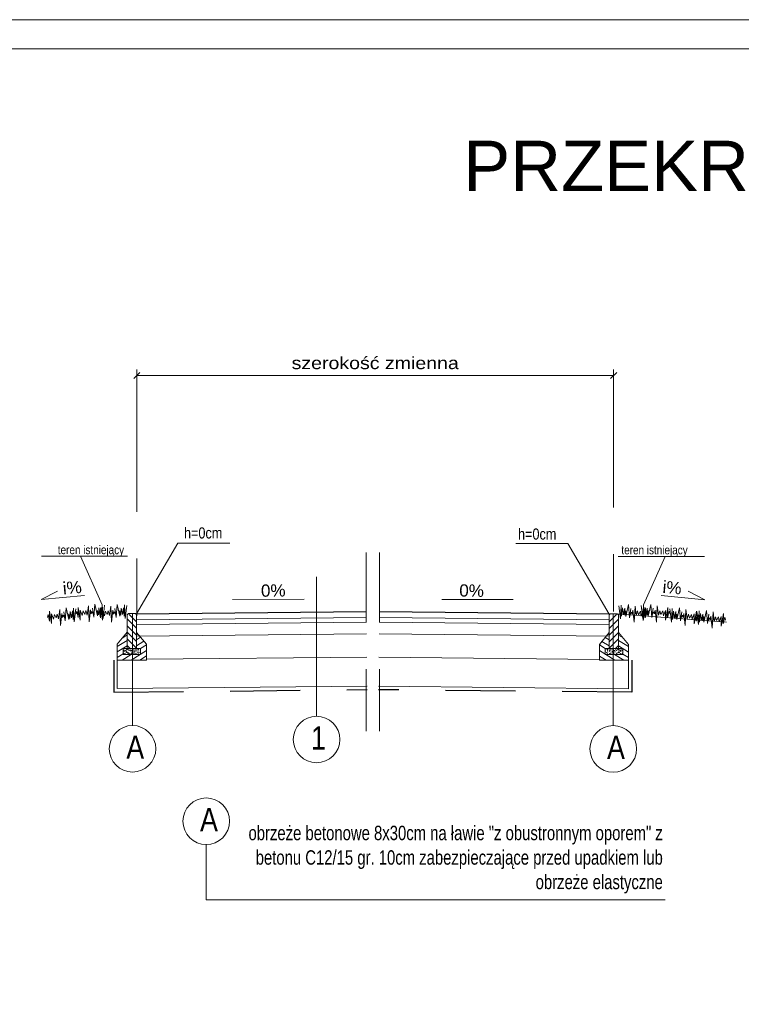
# Model space of a CAD drawing. Header units: metres. Extents: x 418.7 to 439.7, y -340.1 to -323.2.
# Tile 3 of 4: x 428.8 to 435, y -331.7 to -323.2. Entities that reach past the tile are written whole.
import ezdxf
from ezdxf.enums import TextEntityAlignment as Align

# ---------------------------------------------------------------- set-up
doc = ezdxf.new("R2010")
doc.units = ezdxf.units.M
doc.header["$MEASUREMENT"] = 0
doc.linetypes.add('DGN Style 2', pattern=[1, 0.6, -0.4])
doc.layers.get('Defpoints').update_dxf_attribs({"color": 4, "lineweight": 0})
for name, color, linetype, lineweight in [('4_WYMIARY', 7, 'Continuous', 0), ('krawęzniki', 254, 'Continuous', 0), ('Level 1', 7, 'Continuous', 0), ('PRZE CHAR', 7, 'Continuous', 53), ('TABELKA I RAMKA', 4, 'Continuous', 0)]:
    doc.layers.add(name, color=color, linetype=linetype, lineweight=lineweight)
doc.styles.get("Standard").update_dxf_attribs({"font": 'txt.shx'})
doc.styles.add('Style-arial', font='arial.ttf')
doc.styles.add('Style-Arial Narrow', font='ARIALN.TTF')
doc.dimstyles.new('TYPOWY_50', dxfattribs={"dimtxt": 0.14, "dimasz": 0.07, "dimexe": 0.07, "dimexo": 0.07, "dimgap": 0.07, "dimtad": 1, "dimzin": 3, "dimdsep": 46, "dimtxsty": 'Style-arial', "dimblk": 'OBLIQUE', "dimcen": 0.09, "dimclrd": 7, "dimclre": 7, "dimadec": 0, "dimazin": 0, "dimtfac": 1, "dimtmove": 0, "dimatfit": 1, "dimldrblk": 'OBLIQUE', "dimfxl": 0, "dimtolj": 1, "dimtzin": 3, "dimlwd": 0, "dimlwe": 0, "dimarcsym": 0})

# ---------------------------------------------------------------- blocks, each defined once
blk = doc.blocks.new('_Oblique')
at = {"color": 0, "linetype": 'ByBlock', "lineweight": -2}
blk.add_line((0.5, 0.5), (-0.5, -0.5), dxfattribs=at)
blk = doc.blocks.new('*D28')
at = {"layer": 'Defpoints', "color": 0, "linetype": 'Continuous', "lineweight": 0}
for p in [(429.7813, -326.2855), (429.7813, -327.2765), (433.873, -327.3345)]:
    blk.add_point(p, dxfattribs=at)
at = {"layer": 'PRZE CHAR', "color": 216, "linetype": 'Continuous', "lineweight": 0}
for p, q in [((429.7813, -327.224), (429.7813, -326.233)), ((433.873, -327.282), (433.873, -326.233))]:
    blk.add_line(p, q, dxfattribs=at)
at = {"layer": 'PRZE CHAR', "color": 7, "linetype": 'Continuous', "lineweight": 0}
blk.add_line((433.873, -326.2855), (429.7813, -326.2855), dxfattribs=at)
at = {"layer": 'PRZE CHAR', "color": 7, "linetype": 'Continuous', "lineweight": 0, "xscale": 0.05250000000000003, "yscale": 0.05250000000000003, "zscale": 0.05250000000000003, "rotation": 180}
blk.add_blockref('_Oblique', (429.7813, -326.2855), dxfattribs=at)
at = {"layer": 'PRZE CHAR', "color": 7, "linetype": 'Continuous', "lineweight": 0, "xscale": 0.05250000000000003, "yscale": 0.05250000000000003, "zscale": 0.05250000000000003}
blk.add_blockref('_Oblique', (433.873, -326.2855), dxfattribs=at)
at = {"layer": 'PRZE CHAR', "color": 0, "linetype": 'Continuous', "lineweight": 0, "insert": (431.8272, -326.1794), "char_height": 0.105, "attachment_point": 5, "style": 'Style-arial'}
blk.add_mtext('\\A1;\\H1x;\\W1.14286;szerokość zmienna', dxfattribs=at)
blk = doc.blocks.new('*U29')
at = {"layer": 'krawęzniki', "color": 7, "linetype": 'Continuous', "lineweight": 13}
for p, q in [((-0.00306, 0.02001), (-0.00406, 0.01901)), ((0.00234, 0.01921), (-0.00406, 0.01301)), ((-0.00406, 0.01901), (-0.00406, -0.00999)), ((0.00294, 0.02001), (-0.00306, 0.02001)), ((0.00294, 0.02001), (0.00394, 0.01901)), ((0.00394, -0.00999), (0.00394, 0.01901)), ((0.00394, 0.01541), (-0.00406, 0.00741)), ((0.00394, 0.00961), (-0.00406, 0.00161)), ((-0.00514, 0.00256), (-0.00406, 0.0019)), ((0.00394, 0.00401), (-0.00406, -0.00399)), ((0.00394, 0.0017), (0.00784, -0.00067)), ((-0.01246, -0.00684), (-0.00747, -0.00999)), ((-0.01034, -0.00372), (-0.00406, -0.00754)), ((-0.00752, -0.00032), (-0.00406, -0.0025)), ((0.00394, -0.00159), (-0.00406, -0.00959)), ((0.00394, -0.00739), (0.00134, -0.00999)), ((0.00394, -0.00296), (0.01254, -0.00819)), ((0.00394, -0.00754), (0.01254, -0.01296)), ((-0.01246, -0.01169), (0.00071, -0.01999)), ((-0.01246, -0.01637), (-0.00672, -0.01999)), ((-0.00726, -0.01119), (-0.00746, -0.01099)), ((-0.00706, -0.01199), (-0.00706, -0.01219)), ((-0.00646, -0.01039), (-0.00666, -0.01039)), ((-0.00566, -0.01083), (-0.00586, -0.01063)), ((-0.00566, -0.01346), (-0.00586, -0.01326)), ((-0.00546, -0.01163), (-0.00546, -0.01183)), ((-0.00546, -0.01426), (-0.00546, -0.01446)), ((-0.00479, -0.01335), (-0.00499, -0.01335)), ((-0.00406, -0.00999), (0.00394, -0.00999)), ((-0.00386, -0.01179), (-0.00406, -0.01179)), ((-0.00339, -0.01275), (-0.00359, -0.01255)), ((-0.00319, -0.01435), (-0.00319, -0.01415)), ((-0.00246, -0.01119), (-0.00266, -0.01099)), ((-0.00226, -0.01143), (-0.00246, -0.01143)), ((-0.00226, -0.01406), (-0.00246, -0.01406)), ((-0.00226, -0.01279), (-0.00226, -0.01259)), ((-0.00166, -0.01039), (-0.00186, -0.01039)), ((-0.00139, -0.01435), (-0.00139, -0.01455)), ((-0.00119, -0.01355), (-0.00119, -0.01335)), ((-0.00086, -0.01083), (-0.00106, -0.01063)), ((-0.00086, -0.01346), (-0.00106, -0.01326)), ((-0.00066, -0.01243), (-0.00066, -0.01223)), ((-0.00046, -0.01279), (-0.00046, -0.01299)), ((-0.00026, -0.01199), (-0.00026, -0.01179)), ((0.00047, -0.01499), (0.00841, -0.01999)), ((0.00134, -0.01059), (0.00114, -0.01059)), ((0.00114, -0.01243), (0.00114, -0.01263)), ((0.00121, -0.01295), (0.00121, -0.01275)), ((0.00134, -0.01163), (0.00134, -0.01143)), ((0.00134, -0.01426), (0.00134, -0.01406)), ((0.00214, -0.01139), (0.00214, -0.01119)), ((0.00341, -0.01435), (0.00341, -0.01455)), ((0.00374, -0.01103), (0.00374, -0.01083)), ((0.00374, -0.01366), (0.00374, -0.01346)), ((0.00434, -0.01279), (0.00434, -0.01299)), ((0.00614, -0.01059), (0.00594, -0.01059)), ((0.00594, -0.01243), (0.00594, -0.01263)), ((0.00601, -0.01275), (0.00601, -0.01255)), ((0.00601, -0.01435), (0.00601, -0.01415)), ((0.00694, -0.01119), (0.00694, -0.01099)), ((0.00694, -0.01279), (0.00694, -0.01259)), ((0.00754, -0.01459), (0.01254, -0.01763))]:
    blk.add_line(p, q, dxfattribs=at)
at = {"layer": 'krawęzniki', "color": 7, "linetype": 'Continuous', "lineweight": 13, "extrusion": (0, 0, -1), "flags": 128}
for points in [[(-0.01254, -0.01999), (0.01246, -0.01999), (0.01246, -0.0063), (0.00406, 0.00386), (0.00406, -0.00999), (0.00746, -0.00999), (0.00746, -0.01499), (-0.00754, -0.01499), (-0.00754, -0.00999), (-0.00394, -0.00999), (-0.00394, 0.00401), (-0.01254, -0.0063), (-0.01254, -0.01999)], [(-0.00754, -0.01499), (0.00746, -0.01499), (0.00746, -0.00999), (-0.00754, -0.00999), (-0.00754, -0.01499)]]:
    blk.add_lwpolyline(points, close=True, dxfattribs=at)
at = {"layer": 'krawęzniki', "color": 7, "linetype": 'Continuous', "lineweight": 13}
for p in [(-0.00619, -0.01355), (-0.00526, -0.01019), (-0.00526, -0.01079), (-0.00526, -0.01199), (-0.00366, -0.01163), (-0.00366, -0.01426), (-0.00346, -0.01059), (-0.00239, -0.01375), (-0.00146, -0.01219), (-0.00066, -0.01019), (-0.00046, -0.01079), (-0.00019, -0.01335), (0.00014, -0.01183), (0.00014, -0.01446), (0.00074, -0.01179), (0.00234, -0.01143), (0.00234, -0.01406), (0.00294, -0.01039), (0.00341, -0.01355), (0.00414, -0.01019), (0.00434, -0.01079), (0.00434, -0.01199), (0.00461, -0.01335), (0.00554, -0.01179), (0.00594, -0.01163), (0.00594, -0.01426), (0.00714, -0.01143), (0.00714, -0.01406)]:
    blk.add_point(p, dxfattribs=at)
blk = doc.blocks.new('*U30')
at = {"layer": 'Level 1', "color": 252, "linetype": 'Continuous', "lineweight": 0}
for p, q in [((-0.069, 0.147), (-0.156, 0.03)), ((-0.151, 0.066), (-0.069, 0.147)), ((-0.109, 0.13), (-0.151, 0.066)), ((-0.138, 0.114), (-0.109, 0.13)), ((-0.156, 0.03), (-0.076, 0.108)), ((-0.076, 0.108), (-0.105, 0.049)), ((-0.105, 0.049), (-0.058, 0.079)), ((0.026, 0.073), (-0.102, -0.06)), ((-0.102, -0.06), (0.009, 0.023)), ((-0.058, 0.079), (-0.073, 0.036)), ((-0.073, 0.036), (-0.033, 0.057)), ((-0.061, 0.009), (0.026, 0.073)), ((-0.033, 0.057), (-0.061, 0.009)), ((-0.027, -0.063), (0.09, 0.031)), ((0.039, 0.02), (-0.027, -0.063)), ((0.009, 0.023), (-0.019, -0.013)), ((-0.009, -0.038), (0.039, 0.02)), ((0.09, 0.031), (0.012, -0.082)), ((-0.019, -0.013), (0.004, -0.001)), ((0.004, -0.001), (-0.009, -0.038)), ((0.012, -0.082), (0.059, -0.039)), ((0.029, -0.081), (0.089, -0.029)), ((0.059, -0.039), (0.029, -0.081)), ((0.142, -0.033), (0.035, -0.147)), ((0.035, -0.147), (0.156, -0.058)), ((0.089, -0.029), (0.045, -0.091)), ((0.045, -0.091), (0.111, -0.045)), ((0.048, -0.119), (0.142, -0.033)), ((0.111, -0.045), (0.048, -0.119))]:
    blk.add_line(p, q, dxfattribs=at)

msp = doc.modelspace()

# ---------------------------------------------------------------- linework, layer by layer
at = {"color": 7, "linetype": 'DGN Style 2', "lineweight": 13}
for p, q in [((433.873, -326.8182), (433.873, -328.3105)), ((429.7813, -326.8563), (429.7813, -328.3486)), ((431.7509, -327.8051), (431.7509, -329.3373)), ((431.8633, -327.8051), (431.8633, -329.3373)), ((431.8633, -327.8062), (431.8633, -329.3384))]:
    msp.add_line(p, q, dxfattribs=at)
at = {"color": 7, "linetype": 'Continuous', "lineweight": 30}
for p, q in [((429.7797, -328.3322), (431.7509, -328.3125)), ((433.8345, -328.3333), (431.8633, -328.3136))]:
    msp.add_line(p, q, dxfattribs=at)
at = {"layer": '4_WYMIARY', "color": 7, "linetype": 'Continuous', "lineweight": 13}
for p, q in [((429.7447, -328.3335), (429.7447, -329.2902)), ((433.8696, -328.3346), (433.8696, -329.2913))]:
    msp.add_line(p, q, dxfattribs=at)
at = {"layer": 'PRZE CHAR', "color": 7, "linetype": 'Continuous', "lineweight": 0}
for p, q in [((429.7797, -328.3322), (430.1334, -327.7253)), ((430.5798, -327.7253), (430.1334, -327.7253)), ((433.0345, -327.7265), (433.4808, -327.7265)), ((433.8345, -328.3333), (433.4808, -327.7265)), ((431.324, -329.2103), (431.324, -328.0143)), ((429.7802, -328.3822), (431.7514, -328.3625)), ((429.7806, -328.4222), (431.7518, -328.4025)), ((433.8336, -328.4233), (431.8624, -328.4036)), ((433.834, -328.3833), (431.8628, -328.3636)), ((429.7816, -328.5222), (431.7528, -328.5025)), ((433.8326, -328.5233), (431.8614, -328.5036)), ((429.6137, -328.7294), (429.6137, -328.9739)), ((429.8637, -328.7214), (431.7548, -328.7024)), ((433.7505, -328.7225), (431.8594, -328.7036)), ((434.0005, -328.7305), (434.0005, -328.975)), ((429.6137, -328.9739), (431.7573, -328.9524)), ((434.0005, -328.975), (431.8569, -328.9536))]:
    msp.add_line(p, q, dxfattribs=at)
at = {"layer": 'PRZE CHAR', "color": 252, "linetype": 'Continuous', "lineweight": 0}
for p, q in [((429.7009, -327.8378), (428.9625, -327.8378)), ((429.484, -328.2531), (429.298, -327.8378)), ((433.9134, -327.8389), (434.6517, -327.8389)), ((434.1302, -328.2542), (434.3162, -327.8389)), ((428.9596, -328.2094), (429.1023, -328.1362)), ((429.3324, -328.1737), (428.9596, -328.2094)), ((434.2818, -328.1748), (434.6546, -328.2105)), ((434.6546, -328.2105), (434.5119, -328.1373)), ((433.9045, -328.332), (434.8418, -328.4026))]:
    msp.add_line(p, q, dxfattribs=at)
at = {"layer": 'PRZE CHAR', "color": 7, "linetype": 'Continuous', "lineweight": 13}
for p, q in [((430.6026, -328.2088), (431.2163, -328.2069)), ((433.0117, -328.2099), (432.3979, -328.208))]:
    msp.add_line(p, q, dxfattribs=at)
at = {"layer": 'PRZE CHAR', "color": 7, "linetype": 'DGN Style 2', "lineweight": 30}
for p, q in [((429.5837, -328.7294), (429.5837, -329.0042)), ((434.0305, -328.7305), (434.0305, -329.0053)), ((429.5837, -329.0042), (431.7576, -328.9824)), ((434.0305, -329.0053), (431.8566, -328.9836))]:
    msp.add_line(p, q, dxfattribs=at)
at = {"layer": 'PRZE CHAR', "color": 7, "linetype": 'Continuous', "lineweight": 0, "flags": 128}
msp.add_lwpolyline([(430.3773, -330.3117), (430.3773, -330.7865), (434.3145, -330.7865)], dxfattribs=at)
at = {"layer": 'PRZE CHAR', "color": 7, "linetype": 'Continuous', "lineweight": 0}
for centre in [(431.324, -329.4103), (429.7447, -329.4902), (433.8696, -329.4913), (430.3773, -330.1117)]:
    msp.add_circle(centre, 0.2, dxfattribs=at)
at = {"layer": 'TABELKA I RAMKA', "color": 7, "ltscale": 0.004687, "flags": 128}
for points in [[(418.6893, -323.2315), (439.6893, -323.2315), (439.6893, -338.0815), (418.6893, -338.0815), (418.6893, -323.2315)], [(420.9393, -323.4815), (439.4393, -323.4815), (439.4393, -337.8315), (420.9393, -337.8315), (420.9393, -323.4815)]]:
    msp.add_lwpolyline(points, close=True, dxfattribs=at)

# ---------------------------------------------------------------- block references
at = {"layer": 'krawęzniki', "color": 7, "linetype": 'Continuous', "lineweight": 13, "extrusion": (0, 0, -1), "xscale": 9.999999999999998, "yscale": 9.999999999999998, "zscale": 9.999999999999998, "rotation": 359.9999995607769}
msp.add_blockref('*U29', (-429.7391, -328.5295), dxfattribs=at)
at = {"layer": 'krawęzniki', "color": 7, "linetype": 'Continuous', "lineweight": 13, "xscale": 9.999999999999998, "yscale": 9.999999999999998, "zscale": 9.999999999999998, "rotation": 359.9999995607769}
msp.add_blockref('*U29', (433.8752, -328.5306), dxfattribs=at)
at = {"layer": 'Level 1', "color": 252, "linetype": 'Continuous', "lineweight": 0, "xscale": 0.7499999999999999, "yscale": 0.7499999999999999, "zscale": 0.7499999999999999, "rotation": 46.98935009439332}
for p in [(429.147, -328.3447), (429.3931, -328.3144), (429.5846, -328.3166)]:
    msp.add_blockref('*U30', p, dxfattribs=at)
at = {"layer": 'Level 1', "color": 252, "linetype": 'Continuous', "lineweight": 0, "extrusion": (0, 0, -1), "xscale": 0.7499999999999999, "yscale": 0.7499999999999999, "zscale": 0.7499999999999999, "rotation": 46.98935009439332}
for p in [(-434.0297, -328.3177), (-434.2212, -328.3155), (-434.4673, -328.3459), (-434.6991, -328.3673)]:
    msp.add_blockref('*U30', p, dxfattribs=at)

# ---------------------------------------------------------------- texts
at = {"layer": 'PRZE CHAR', "color": 7, "linetype": 'Continuous', "lineweight": 0, "style": 'Style-arial'}
msp.add_text('PRZEKROJE TYPOWE', height=0.432784, dxfattribs=at).set_placement((432.5823, -324.487), align=Align.MIDDLE_LEFT)
at = {"layer": 'PRZE CHAR', "color": 252, "linetype": 'Continuous', "lineweight": 0, "style": 'Style-Arial Narrow', "width": 1.214286}
for rotation, p in [(4.66226, (429.2273, -328.1057)), (355.33774, (434.3751, -328.1059))]:
    msp.add_text('i%', height=0.105, rotation=rotation, dxfattribs=at).set_placement(p, align=Align.MIDDLE_CENTER)
at = {"layer": 'PRZE CHAR', "color": 7, "linetype": 'Continuous', "lineweight": 13, "style": 'Style-Arial Narrow', "width": 1.214286}
for rotation, p in [(0.86724, (430.9524, -328.131)), (359.13276, (432.6544, -328.132))]:
    msp.add_text('0%', height=0.105, rotation=rotation, dxfattribs=at).set_placement(p, align=Align.MIDDLE_CENTER)
at = {"layer": 'PRZE CHAR', "color": 7, "linetype": 'Continuous', "lineweight": 0, "style": 'Style-Arial Narrow'}
for s, p in [('1', (431.4039, -329.3963)), ('A', (429.8447, -329.4761)), ('A', (433.9696, -329.4773)), ('A', (430.4774, -330.0977))]:
    msp.add_text(s, height=0.2, rotation=0, dxfattribs=at).set_placement(p, align=Align.MIDDLE_RIGHT)
at = {"layer": 'PRZE CHAR', "color": 7, "linetype": 'Continuous', "lineweight": 0, "char_height": 0.09484, "line_spacing_factor": 0.72, "style": 'Style-Arial Narrow'}
for insert, attachment_point in [((430.5154, -327.5898), 3), ((433.0526, -327.5991), 1)]:
    msp.add_mtext('h=0cm ', dxfattribs=dict(at, insert=insert, attachment_point=attachment_point))
at = {"layer": 'PRZE CHAR', "color": 252, "linetype": 'Continuous', "lineweight": 0, "char_height": 0.074422, "line_spacing_factor": 0.72}
for insert, attachment_point in [((429.6726, -327.7449), 3), ((433.9398, -327.7461), 1)]:
    msp.add_mtext('\\fArial Narrow|b0|i0|c238238|p39;teren istniejący', dxfattribs=dict(at, insert=insert, attachment_point=attachment_point))
at = {"layer": 'PRZE CHAR', "color": 7, "linetype": 'Continuous', "lineweight": 0, "insert": (434.2951, -330.7322), "char_height": 0.1236357, "width": 3.866102, "attachment_point": 9, "line_spacing_factor": 1.02, "style": 'Style-Arial Narrow'}
msp.add_mtext('\\H1x;\\W0.9;obrzeże betonowe 8x30cm na ławie "z obustronnym oporem" z betonu C12/15 gr. 10cm zabezpieczające przed upadkiem lub obrzeże elastyczne ', dxfattribs=at)

# ---------------------------------------------------------------- dimensions: what is measured, and where the dimension line sits
at = {"layer": 'PRZE CHAR', "color": 7, "linetype": 'Continuous', "lineweight": 0}
dim = msp.add_linear_dim(base=(429.7813, -326.2855), p1=(433.873, -327.3345), p2=(429.7813, -327.2765), angle=180, text='\\H1x;\\W1.14286;szerokość zmienna', dimstyle='TYPOWY_50', override={"dimtxt": 0.105, "dimasz": 0.0525, "dimexe": 0.0525, "dimexo": 0.0525, "dimgap": 0.0525, "dimcen": 0.0525, "dimclre": 216, "dimatfit": 3}, dxfattribs=at)
dim.commit()
dim.dimension.update_dxf_attribs({"geometry": '*D28', "text_midpoint": (431.8272, -326.1794)})

doc.saveas('drawing.dxf')
